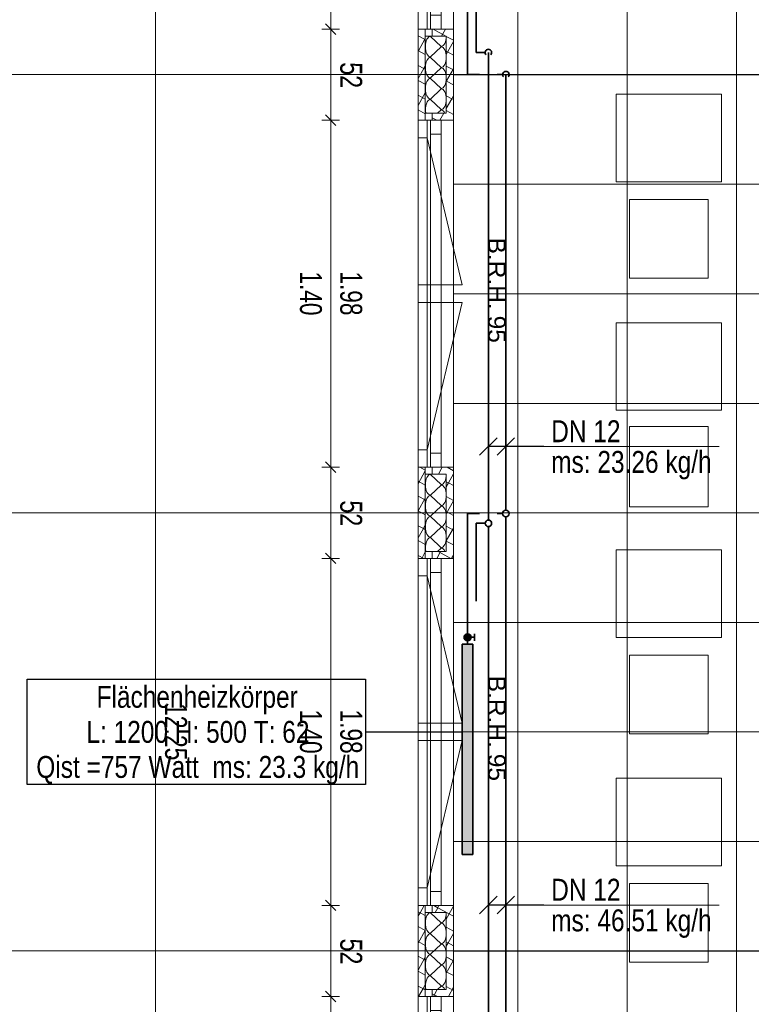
# Model space of a CAD drawing. Extents: x 229 to 926, y 37 to 878.
# Tile 63 of 194: x 336 to 420, y 509 to 622. Entities that reach past the tile are written whole.
import ezdxf
from ezdxf.lldxf.tags import DXFTag

# ---------------------------------------------------------------- set-up
doc = ezdxf.new("R2010")
doc.units = 0
doc.layers.get('0').update_dxf_attribs({"lineweight": 13})
doc.layers.add('A_BI_Aussenwand', color=5, linetype='Continuous', lineweight=18, true_color=0x0000ff, plot=False)
doc.layers.add('A_BI_Fenster', color=1, linetype='Continuous', lineweight=18, true_color=0xff0000, plot=False)
for name, color, linetype, lineweight in [('Ausstattung', 7, 'Continuous', 25), ('Axen', 7, 'Continuous', 25), ('Axen-A03ENJ5PI0', 7, 'Continuous', 25), ('Deckenspiegel', 7, 'Continuous', 25), ('Fenster', 7, 'Continuous', 25), ('Fenster-A03ENJ5TI0', 7, 'Continuous', 25), ('Fullfläche', 7, 'Continuous', 25), ('Fullfläche-A03ENJ5QI0', 7, 'Continuous', 25), ('Maßlinien', 7, 'Continuous', 25), ('Maßlinien-A03ENJ5WI0', 7, 'Continuous', 25), ('Wände', 7, 'Continuous', 25), ('Wände-A03ENJ5VI0', 7, 'Continuous', 25), ('X_BI_Text', 7, 'Continuous', 25)]:
    doc.layers.add(name, color=color, linetype=linetype, lineweight=lineweight)
for name, color, linetype, lineweight, true_color in [('H_BI_Heizkoerper', 1, 'Continuous', 35, 0xff0000), ('H_BI_Heizkoerperflaeche', 7, 'Continuous', 35, 0xffcccc), ('H_BI_Ruecklauf', 5, 'fein_strichliert', 35, 0x0000ff), ('H_BI_Vorlauf', 7, 'Continuous', 35, 0xed0e24)]:
    doc.layers.add(name, color=color, linetype=linetype, lineweight=lineweight, true_color=true_color)
doc.styles.get("Standard").update_dxf_attribs({"font": 'arial.ttf'})
tags = doc.linetypes.add('ALL_S25', pattern=[0.001, 0, -0.001]).pattern_tags.tags
tags[6:7] = [DXFTag(74, 4), DXFTag(75, 0), DXFTag(340, '0'), DXFTag(46, 1.0), DXFTag(50, 0.0), DXFTag(44, 0.0), DXFTag(45, 0.0)]
tags[4:5] = [DXFTag(74, 4), DXFTag(75, 0), DXFTag(340, '0'), DXFTag(46, 1.0), DXFTag(50, 0.0), DXFTag(44, 0.0), DXFTag(45, 0.0)]
tags = doc.linetypes.add('ALL_S25-A03ENJ5XI0', pattern=[0.001, 0, -0.001]).pattern_tags.tags
tags[6:7] = [DXFTag(74, 4), DXFTag(75, 0), DXFTag(340, '0'), DXFTag(46, 1.0), DXFTag(50, 0.0), DXFTag(44, 0.0), DXFTag(45, 0.0)]
tags[4:5] = [DXFTag(74, 4), DXFTag(75, 0), DXFTag(340, '0'), DXFTag(46, 1.0), DXFTag(50, 0.0), DXFTag(44, 0.0), DXFTag(45, 0.0)]
tags = doc.linetypes.add('fein_strichliert', pattern=[4, 1, -2, 1]).pattern_tags.tags
tags[8:9] = [DXFTag(74, 4), DXFTag(75, 0), DXFTag(340, '0'), DXFTag(46, 0.0), DXFTag(50, 0.0), DXFTag(44, 0.0), DXFTag(45, 0.0)]
tags[6:7] = [DXFTag(74, 4), DXFTag(75, 0), DXFTag(340, '0'), DXFTag(46, 0.0), DXFTag(50, 0.0), DXFTag(44, 0.0), DXFTag(45, 0.0)]
tags[4:5] = [DXFTag(74, 4), DXFTag(75, 0), DXFTag(340, '0'), DXFTag(46, 0.0), DXFTag(50, 0.0), DXFTag(44, 0.0), DXFTag(45, 0.0)]
tags = doc.linetypes.add('VERDECKT2_S2', pattern=[0.0027, 0.002, -0.0007]).pattern_tags.tags
tags[6:7] = [DXFTag(74, 4), DXFTag(75, 0), DXFTag(340, '0'), DXFTag(46, 1.0), DXFTag(50, 0.0), DXFTag(44, 0.0), DXFTag(45, 0.0)]
tags[4:5] = [DXFTag(74, 4), DXFTag(75, 0), DXFTag(340, '0'), DXFTag(46, 1.0), DXFTag(50, 0.0), DXFTag(44, 0.0), DXFTag(45, 0.0)]
tags = doc.linetypes.add('VERDECKT2_S2-A03ENJ5ZI0', pattern=[0.0027, 0.002, -0.0007]).pattern_tags.tags
tags[6:7] = [DXFTag(74, 4), DXFTag(75, 0), DXFTag(340, '0'), DXFTag(46, 1.0), DXFTag(50, 0.0), DXFTag(44, 0.0), DXFTag(45, 0.0)]
tags[4:5] = [DXFTag(74, 4), DXFTag(75, 0), DXFTag(340, '0'), DXFTag(46, 1.0), DXFTag(50, 0.0), DXFTag(44, 0.0), DXFTag(45, 0.0)]

# ---------------------------------------------------------------- blocks, each defined once
blk = doc.blocks.new('Referenz-A03ENJ5LI0', base_point=(255.73, 65.7))
at = {"layer": 'Ausstattung', "color": 0, "lineweight": -2}
for p, q in [((416.25, 613.12), (404.23, 613.12)), ((404.23, 613.12), (404.23, 603.13)), ((416.25, 603.13), (416.25, 613.12)), ((404.23, 603.13), (416.25, 603.13)), ((414.73, 601.1), (405.75, 601.1)), ((405.75, 601.1), (405.75, 592.12)), ((414.73, 592.12), (414.73, 601.1)), ((405.75, 592.12), (414.73, 592.12)), ((416.25, 587.04), (404.23, 587.04)), ((404.23, 587.04), (404.23, 577.05)), ((416.25, 577.05), (416.25, 587.04)), ((404.23, 577.05), (416.25, 577.05)), ((414.73, 575.19), (405.75, 575.19)), ((405.75, 575.19), (405.75, 566.05)), ((414.72, 566.04), (414.73, 575.19)), ((405.75, 566.05), (414.72, 566.04)), ((416.25, 561.13), (404.22, 561.13)), ((404.22, 561.13), (404.22, 551.14)), ((416.25, 551.14), (416.25, 561.13)), ((404.22, 551.14), (416.25, 551.14)), ((414.72, 549.11), (405.75, 549.11)), ((405.75, 549.11), (405.75, 540.14)), ((414.72, 540.14), (414.72, 549.11)), ((405.75, 540.14), (414.72, 540.14)), ((416.24, 535.06), (404.22, 535.06)), ((404.22, 535.06), (404.22, 525.07)), ((416.24, 525.06), (416.24, 535.06)), ((404.22, 525.07), (416.24, 525.06)), ((414.72, 523.03), (405.74, 523.03)), ((405.74, 523.03), (405.74, 514.06)), ((414.72, 514.06), (414.72, 523.03)), ((405.74, 514.06), (414.72, 514.06))]:
    blk.add_line(p, q, dxfattribs=at)
at = {"layer": 'Axen', "color": 0, "linetype": 'ALL_S25', "lineweight": -2, "ltscale": 0.13}
for p, q in [((381.63, 66.03), (381.63, 801.55)), ((735.55, 615.35), (301.71, 615.35)), ((735.55, 615.35), (301.71, 615.35)), ((735.55, 565.35), (301.7, 565.35)), ((735.55, 515.35), (301.69, 515.35))]:
    blk.add_line(p, q, dxfattribs=at)
at = {"layer": 'Fenster', "color": 0, "lineweight": -2}
for p, q in [((382.63, 660.15), (382.63, 620.55)), ((385.63, 620.55), (381.63, 620.55)), ((385.63, 620.55), (381.63, 620.55)), ((385.63, 620.55), (381.63, 620.55)), ((385.63, 620.55), (381.63, 620.55)), ((385.63, 610.15), (381.63, 610.15)), ((385.63, 610.15), (381.63, 610.15)), ((385.63, 610.15), (381.63, 610.15)), ((385.63, 610.15), (381.63, 610.15)), ((385.63, 610.15), (381.63, 610.15)), ((385.63, 610.15), (381.63, 610.15)), ((382.63, 610.15), (382.63, 570.55)), ((382.63, 608.15), (381.63, 608.15)), ((382.63, 591.35), (381.63, 591.35)), ((381.63, 589.35), (382.63, 589.35)), ((382.63, 572.55), (381.63, 572.55)), ((385.63, 570.55), (381.63, 570.55)), ((385.63, 570.55), (381.63, 570.55)), ((385.63, 570.55), (381.63, 570.55)), ((385.63, 570.55), (381.63, 570.55)), ((385.63, 560.15), (381.63, 560.15)), ((385.63, 560.15), (381.63, 560.15)), ((385.63, 560.15), (381.63, 560.15)), ((385.63, 560.15), (381.63, 560.15)), ((385.63, 560.15), (381.63, 560.15)), ((382.63, 560.15), (382.63, 520.55)), ((382.63, 558.15), (381.63, 558.15)), ((382.63, 541.35), (381.63, 541.35)), ((381.63, 539.35), (382.63, 539.35)), ((382.63, 522.55), (381.63, 522.55)), ((385.63, 520.55), (381.63, 520.55)), ((385.63, 520.55), (381.63, 520.55)), ((385.63, 520.55), (381.63, 520.55)), ((385.63, 520.55), (381.63, 520.55)), ((385.63, 510.15), (381.63, 510.15)), ((385.63, 510.15), (381.63, 510.15)), ((385.63, 510.15), (381.63, 510.15)), ((385.63, 510.15), (381.63, 510.15)), ((385.63, 510.15), (381.63, 510.15)), ((382.63, 510.15), (382.63, 470.55))]:
    blk.add_line(p, q, dxfattribs=at)
at = {"layer": 'Fenster', "color": 0, "linetype": 'VERDECKT2_S2', "lineweight": -2, "ltscale": 0.13}
for p, q in [((382.63, 608.15), (386.63, 591.35)), ((386.63, 591.35), (382.63, 591.35)), ((386.63, 589.35), (382.63, 589.35)), ((382.63, 572.55), (386.63, 589.35)), ((382.63, 558.15), (386.63, 541.35)), ((386.63, 541.35), (382.63, 541.35)), ((386.63, 539.35), (382.63, 539.35)), ((382.63, 522.55), (386.63, 539.35))]:
    blk.add_line(p, q, dxfattribs=at)
at = {"layer": 'Fullfläche', "color": 0, "lineweight": -2}
for p, q in [((383.34, 620.55), (384.79, 619.75)), ((384.73, 620.55), (384.29, 619.75)), ((381.63, 619.79), (382.43, 619.35)), ((382.43, 619.46), (381.67, 618.07)), ((383.03, 619.72), (384.23, 618.57)), ((384.83, 619.72), (385.63, 619.28)), ((385.63, 619.12), (384.83, 617.66)), ((381.63, 618.09), (381.67, 618.07)), ((381.67, 618.07), (381.63, 618)), ((381.67, 618.07), (382.43, 617.65)), ((384.23, 618.52), (383.03, 617.37)), ((384.83, 618.03), (385.63, 617.59)), ((383.03, 617.32), (384.23, 616.17)), ((381.63, 616.4), (382.26, 616.06)), ((382.26, 616.05), (381.63, 614.92)), ((382.43, 616.38), (382.26, 616.06)), ((382.26, 616.05), (382.43, 615.96)), ((384.23, 616.12), (383.03, 614.97)), ((384.83, 616.33), (385.63, 615.89)), ((385.63, 616.03), (384.86, 614.63)), ((381.63, 614.7), (382.43, 614.26)), ((383.03, 614.92), (384.23, 613.77)), ((384.83, 614.64), (384.86, 614.63)), ((384.86, 614.62), (384.83, 614.58)), ((384.86, 614.62), (385.63, 614.2)), ((384.23, 613.72), (383.03, 612.57)), ((382.43, 613.29), (381.63, 611.84)), ((381.63, 613.01), (382.43, 612.57)), ((383.03, 612.52), (384.23, 611.37)), ((384.83, 612.94), (385.44, 612.61)), ((385.45, 612.61), (384.83, 611.49)), ((385.63, 612.95), (385.45, 612.61)), ((385.45, 612.61), (385.63, 612.51)), ((381.63, 611.32), (382.43, 610.88)), ((384.23, 611.32), (383.84, 610.95)), ((384.83, 611.25), (385.63, 610.81)), ((382.43, 610.21), (382.4, 610.15)), ((383.23, 610.44), (383.76, 610.15)), ((384.53, 610.95), (384.09, 610.15)), ((382.43, 570.13), (381.63, 568.67)), ((381.82, 570.55), (382.43, 570.21)), ((383.03, 569.72), (384.23, 568.57)), ((383.23, 569.77), (383.28, 569.75)), ((384.36, 570.55), (383.92, 569.75)), ((384.91, 570.55), (385.63, 570.15)), ((385.63, 569.78), (385.07, 568.76)), ((381.63, 568.96), (382.43, 568.52)), ((384.83, 568.89), (385.07, 568.76)), ((385.07, 568.76), (384.83, 568.33)), ((385.08, 568.76), (385.63, 568.45)), ((384.23, 568.52), (383.03, 567.37)), ((381.63, 567.26), (382.43, 566.82)), ((382.43, 567.04), (381.63, 565.58)), ((383.03, 567.32), (384.23, 566.17)), ((384.83, 567.2), (385.63, 566.76)), ((385.63, 566.7), (384.83, 565.24)), ((381.63, 565.57), (382.43, 565.13)), ((384.23, 566.12), (383.03, 564.97)), ((384.83, 565.5), (385.63, 565.06)), ((383.03, 564.92), (384.23, 563.77)), ((381.63, 563.87), (382.21, 563.56)), ((382.21, 563.55), (381.63, 562.5)), ((382.43, 563.96), (382.21, 563.56)), ((382.21, 563.55), (382.43, 563.43)), ((384.23, 563.72), (383.03, 562.57)), ((384.83, 563.81), (385.63, 563.37)), ((385.63, 563.61), (384.83, 562.16)), ((381.63, 562.18), (382.43, 561.74)), ((383.03, 562.52), (384.23, 561.37)), ((384.83, 562.12), (385.63, 561.68)), ((382.43, 560.88), (382.03, 560.15)), ((384.17, 560.95), (383.73, 560.15)), ((384.23, 561.32), (383.84, 560.95)), ((383.88, 560.95), (385.33, 560.15)), ((381.63, 560.48), (382.25, 560.15)), ((385.63, 560.53), (385.42, 560.15)), ((382.3, 520.55), (381.84, 519.71)), ((383.39, 520.55), (383.85, 520.29)), ((383.85, 520.29), (383.55, 519.75)), ((383.99, 520.55), (383.86, 520.3)), ((383.86, 520.29), (385.63, 519.32)), ((385.63, 520.45), (384.83, 518.99)), ((381.63, 519.82), (381.84, 519.71)), ((381.84, 519.71), (381.63, 519.34)), ((381.84, 519.71), (382.43, 519.38)), ((383.03, 519.72), (384.23, 518.57)), ((381.63, 518.13), (382.42, 517.69)), ((384.23, 518.52), (383.03, 517.37)), ((384.83, 518.06), (385.63, 517.62)), ((382.42, 517.69), (381.63, 516.25)), ((382.43, 517.71), (382.43, 517.69)), ((382.43, 517.69), (382.43, 517.69)), ((383.03, 517.32), (384.23, 516.17)), ((385.63, 517.36), (385.03, 516.26)), ((381.63, 516.43), (382.43, 515.99)), ((384.23, 516.12), (383.03, 514.97)), ((384.83, 516.37), (385.02, 516.26)), ((385.03, 516.26), (384.83, 515.91)), ((385.03, 516.26), (385.63, 515.93)), ((381.63, 514.74), (382.43, 514.3)), ((382.43, 514.63), (381.63, 513.17)), ((383.03, 514.92), (384.23, 513.77)), ((384.83, 514.67), (385.61, 514.24)), ((384.23, 513.72), (383.03, 512.57)), ((385.61, 514.24), (384.83, 512.83)), ((385.63, 514.28), (385.62, 514.25)), ((385.62, 514.24), (385.63, 514.23)), ((381.63, 513.04), (382.43, 512.6)), ((383.03, 512.52), (384.23, 511.37)), ((384.83, 512.98), (385.63, 512.54)), ((381.63, 511.35), (382.16, 511.06)), ((382.43, 511.54), (382.17, 511.06)), ((384.23, 511.32), (383.84, 510.95)), ((384.83, 511.28), (385.63, 510.84)), ((382.17, 511.05), (381.67, 510.15)), ((382.17, 511.05), (382.43, 510.91)), ((383.23, 510.47), (383.82, 510.15)), ((383.8, 510.95), (383.36, 510.15)), ((385.63, 511.2), (385.06, 510.15))]:
    blk.add_line(p, q, dxfattribs=at)
for centre, start_param, end_param in [((383.03, 618.55), 3.141593, 6.283185), ((384.23, 619.75), 0, 1.570746), ((384.23, 617.35), 1.570796, 3.141593), ((383.03, 616.15), 3.141593, 6.283185), ((384.23, 617.35), 0, 1.570796), ((384.23, 614.95), 1.570796, 3.141593), ((383.03, 613.75), 3.141593, 6.283185), ((384.23, 614.95), 0, 1.570796), ((384.23, 612.55), 1.570796, 3.141593), ((383.03, 611.35), 3.141593, 5.059467), ((384.23, 612.55), 0, 1.570796), ((384.23, 610.15), 2.318979, 3.141593), ((383.03, 568.55), 3.141593, 6.283185), ((384.23, 569.75), 0, 1.570746), ((384.23, 567.35), 1.570796, 3.141593), ((383.03, 566.15), 3.141593, 6.283185), ((384.23, 567.35), 0, 1.570796), ((384.23, 564.95), 1.570796, 3.141593), ((383.03, 563.75), 3.141593, 6.283185), ((384.23, 564.95), 0, 1.570796), ((384.23, 562.55), 1.570796, 3.141593), ((383.03, 561.35), 3.141593, 5.059467), ((384.23, 562.55), 0, 1.570796), ((384.23, 560.15), 2.318979, 3.141593), ((383.03, 518.55), 3.141593, 6.283185), ((384.23, 519.75), 0, 1.570746), ((384.23, 517.35), 1.570796, 3.141593), ((383.03, 516.15), 3.141593, 6.283185), ((384.23, 517.35), 0, 1.570796), ((384.23, 514.95), 1.570796, 3.141593), ((383.03, 513.75), 3.141593, 6.283185), ((384.23, 514.95), 0, 1.570796), ((384.23, 512.55), 1.570796, 3.141593), ((383.03, 511.35), 3.141593, 5.059419), ((384.23, 512.55), 0, 1.570796), ((384.23, 510.15), 2.318991, 3.141593)]:
    blk.add_ellipse(centre, major_axis=(0, -1.18), ratio=0.5, start_param=start_param, end_param=end_param, dxfattribs=at)
at = {"layer": 'Maßlinien', "color": 0, "lineweight": -2}
for p, q in [((351.63, 417.85), (351.63, 662.85)), ((371.63, 620.55), (371.63, 660.15)), ((371.63, 620.55), (370.63, 620.55)), ((372.23, 619.95), (371.03, 621.15)), ((371.63, 620.55), (372.63, 620.55)), ((371.63, 610.15), (371.63, 620.55)), ((371.63, 610.15), (370.63, 610.15)), ((372.23, 609.55), (371.03, 610.75)), ((371.63, 610.15), (372.63, 610.15)), ((371.63, 570.55), (371.63, 610.15)), ((372.23, 569.95), (371.03, 571.15)), ((371.63, 570.55), (370.63, 570.55)), ((371.63, 570.55), (372.63, 570.55)), ((371.63, 560.15), (371.63, 570.55)), ((372.23, 559.55), (371.03, 560.75)), ((371.63, 560.15), (370.63, 560.15)), ((371.63, 560.15), (372.63, 560.15)), ((371.63, 520.55), (371.63, 560.15)), ((371.63, 520.55), (370.63, 520.55)), ((372.23, 519.95), (371.03, 521.15)), ((371.63, 520.55), (372.63, 520.55)), ((371.63, 510.15), (371.63, 520.55)), ((371.63, 510.15), (370.63, 510.15)), ((372.23, 509.55), (371.03, 510.75)), ((371.63, 510.15), (372.63, 510.15)), ((371.63, 470.55), (371.63, 510.15))]:
    blk.add_line(p, q, dxfattribs=at)
at = {"layer": 'Wände', "color": 0, "lineweight": -2}
for p, q in [((381.63, 665.35), (381.63, 615.35)), ((385.63, 662.85), (385.63, 417.85)), ((382.43, 620.55), (382.43, 610.15)), ((383.23, 620.55), (383.23, 619.75)), ((384.83, 619.75), (382.43, 619.75)), ((384.83, 610.95), (384.83, 619.75)), ((381.63, 615.35), (381.63, 365.35)), ((382.43, 610.95), (384.63, 610.95)), ((383.23, 610.95), (383.23, 610.15)), ((384.63, 610.95), (384.83, 610.95)), ((382.43, 570.55), (382.43, 560.15)), ((384.83, 569.75), (382.43, 569.75)), ((383.23, 570.55), (383.23, 569.75)), ((384.83, 560.95), (384.83, 569.75)), ((382.43, 560.95), (384.63, 560.95)), ((383.23, 560.95), (383.23, 560.15)), ((384.63, 560.95), (384.83, 560.95)), ((382.43, 520.55), (382.43, 510.15)), ((383.23, 520.55), (383.23, 519.75)), ((384.83, 519.75), (382.43, 519.75)), ((384.83, 510.95), (384.83, 519.75)), ((382.43, 510.95), (384.63, 510.95)), ((383.23, 510.95), (383.23, 510.15)), ((384.63, 510.95), (384.83, 510.95))]:
    blk.add_line(p, q, dxfattribs=at)
at = {"layer": 'Maßlinien', "color": 0, "lineweight": -2, "attachment_point": 1, "rotation": 270}
for s, insert, char_height in [('{\\W0.76;\\fArial;52}', (375.22, 616.77), 2.5), ('{\\fArial;B.R.H.}', (391.61, 596.76), 2), ('{\\W0.74;\\fArial;1.40}', (370.62, 592.9), 2.5), ('{\\W0.74;\\fArial;1.98}', (375.22, 592.9), 2.5), ('{\\fArial;95}', (391.61, 587.85), 2), ('{\\W0.76;\\fArial;52}', (375.22, 566.77), 2.5), ('{\\fArial;B.R.H.}', (391.61, 546.76), 2), ('{\\W0.75;\\fArial;12.25}', (355.22, 543.65), 2.5), ('{\\W0.74;\\fArial;1.40}', (370.62, 542.9), 2.5), ('{\\W0.74;\\fArial;1.98}', (375.22, 542.9), 2.5), ('{\\fArial;95}', (391.61, 537.85), 2), ('{\\W0.76;\\fArial;52}', (375.22, 516.77), 2.5)]:
    blk.add_mtext(s, dxfattribs=dict(at, insert=insert, char_height=char_height))
blk = doc.blocks.new('Referenz-A03ENJ62I0', base_point=(255.73, 65.71))
at = {"layer": 'Axen-A03ENJ5PI0', "color": 0, "linetype": 'ALL_S25-A03ENJ5XI0', "lineweight": -2, "ltscale": 0.13}
for p, q in [((381.63, 66.03), (381.63, 801.55)), ((735.55, 615.35), (301.71, 615.35)), ((735.55, 565.35), (301.7, 565.35)), ((735.55, 515.35), (301.69, 515.35))]:
    blk.add_line(p, q, dxfattribs=at)
at = {"layer": 'Deckenspiegel', "color": 0, "lineweight": -2}
for p, q in [((385.63, 417.85), (385.63, 662.85)), ((392.98, 662.84), (392.98, 417.84)), ((405.48, 662.84), (405.48, 417.84)), ((417.98, 662.84), (417.98, 417.84)), ((385.63, 615.34), (500.33, 615.35)), ((385.63, 602.84), (500.33, 602.85)), ((385.63, 590.34), (500.33, 590.35)), ((385.63, 577.84), (500.33, 577.85)), ((385.63, 565.34), (500.33, 565.35)), ((385.63, 552.84), (500.33, 552.85)), ((385.63, 540.34), (500.33, 540.35)), ((385.63, 527.84), (500.33, 527.85)), ((385.63, 515.34), (500.33, 515.35))]:
    blk.add_line(p, q, dxfattribs=at)
at = {"layer": 'Fenster-A03ENJ5TI0', "color": 0, "lineweight": -2}
for p, q in [((382.63, 660.15), (382.63, 620.55)), ((385.63, 620.55), (381.63, 620.55)), ((385.63, 610.15), (381.63, 610.15)), ((382.63, 610.15), (382.63, 570.55)), ((382.63, 608.15), (381.63, 608.15)), ((382.63, 591.35), (381.63, 591.35)), ((381.63, 589.35), (382.63, 589.35)), ((382.63, 572.55), (381.63, 572.55)), ((385.63, 570.55), (381.63, 570.55)), ((385.63, 560.15), (381.63, 560.15)), ((382.63, 560.15), (382.63, 520.55)), ((382.63, 558.15), (381.63, 558.15)), ((382.63, 541.35), (381.63, 541.35)), ((381.63, 539.35), (382.63, 539.35)), ((382.63, 522.55), (381.63, 522.55)), ((385.63, 520.55), (381.63, 520.55)), ((385.63, 510.15), (381.63, 510.15)), ((382.63, 510.15), (382.63, 470.55))]:
    blk.add_line(p, q, dxfattribs=at)
at = {"layer": 'Fenster-A03ENJ5TI0', "color": 0, "linetype": 'VERDECKT2_S2-A03ENJ5ZI0', "lineweight": -2, "ltscale": 0.13}
for p, q in [((382.63, 608.15), (386.63, 591.35)), ((386.63, 591.35), (382.63, 591.35)), ((386.63, 589.35), (382.63, 589.35)), ((382.63, 572.55), (386.63, 589.35)), ((382.63, 558.15), (386.63, 541.35)), ((386.63, 541.35), (382.63, 541.35)), ((386.63, 539.35), (382.63, 539.35)), ((382.63, 522.55), (386.63, 539.35))]:
    blk.add_line(p, q, dxfattribs=at)
at = {"layer": 'Fullfläche-A03ENJ5QI0', "color": 0, "lineweight": -2}
for p, q in [((383.34, 620.55), (384.79, 619.75)), ((384.73, 620.55), (384.29, 619.75)), ((381.63, 619.79), (382.43, 619.35)), ((382.43, 619.46), (381.67, 618.07)), ((383.03, 619.72), (384.23, 618.57)), ((384.83, 619.72), (385.63, 619.28)), ((385.63, 619.12), (384.83, 617.66)), ((381.63, 618.09), (381.67, 618.07)), ((381.67, 618.07), (381.63, 618)), ((381.67, 618.07), (382.43, 617.65)), ((384.23, 618.52), (383.03, 617.37)), ((384.83, 618.03), (385.63, 617.59)), ((383.03, 617.32), (384.23, 616.17)), ((381.63, 616.4), (382.26, 616.06)), ((382.26, 616.05), (381.63, 614.92)), ((382.43, 616.38), (382.26, 616.06)), ((382.26, 616.06), (382.43, 615.96)), ((384.23, 616.12), (383.03, 614.97)), ((384.83, 616.33), (385.63, 615.89)), ((385.63, 616.03), (384.86, 614.63)), ((381.63, 614.7), (382.43, 614.26)), ((383.03, 614.92), (384.23, 613.77)), ((384.83, 614.64), (384.86, 614.63)), ((384.86, 614.62), (384.83, 614.58)), ((384.86, 614.62), (385.63, 614.2)), ((384.23, 613.72), (383.03, 612.57)), ((382.43, 613.29), (381.63, 611.84)), ((381.63, 613.01), (382.43, 612.57)), ((383.03, 612.52), (384.23, 611.37)), ((384.83, 612.94), (385.44, 612.61)), ((385.45, 612.61), (384.83, 611.49)), ((385.63, 612.95), (385.45, 612.61)), ((385.45, 612.61), (385.63, 612.51)), ((381.63, 611.32), (382.43, 610.88)), ((384.23, 611.32), (383.84, 610.95)), ((384.83, 611.25), (385.63, 610.81)), ((382.43, 610.21), (382.4, 610.15)), ((383.23, 610.44), (383.76, 610.15)), ((384.53, 610.95), (384.09, 610.15)), ((382.43, 570.13), (381.63, 568.67)), ((381.82, 570.55), (382.43, 570.21)), ((383.03, 569.72), (384.23, 568.57)), ((383.23, 569.77), (383.28, 569.75)), ((384.36, 570.55), (383.92, 569.75)), ((384.91, 570.55), (385.63, 570.15)), ((385.63, 569.78), (385.07, 568.76)), ((381.63, 568.96), (382.43, 568.52)), ((384.83, 568.89), (385.07, 568.76)), ((385.07, 568.76), (384.83, 568.33)), ((385.08, 568.76), (385.63, 568.45)), ((384.23, 568.52), (383.03, 567.37)), ((381.63, 567.26), (382.43, 566.82)), ((382.43, 567.04), (381.63, 565.58)), ((383.03, 567.32), (384.23, 566.17)), ((384.83, 567.2), (385.63, 566.76)), ((385.63, 566.7), (384.83, 565.24)), ((381.63, 565.57), (382.43, 565.13)), ((384.23, 566.12), (383.03, 564.97)), ((384.83, 565.5), (385.63, 565.06)), ((383.03, 564.92), (384.23, 563.77)), ((381.63, 563.87), (382.21, 563.56)), ((382.21, 563.55), (381.63, 562.5)), ((382.43, 563.96), (382.21, 563.56)), ((382.21, 563.56), (382.43, 563.43)), ((384.23, 563.72), (383.03, 562.57)), ((384.83, 563.81), (385.63, 563.37)), ((385.63, 563.62), (384.83, 562.16)), ((381.63, 562.18), (382.43, 561.74)), ((383.03, 562.52), (384.23, 561.37)), ((384.83, 562.12), (385.63, 561.68)), ((382.43, 560.88), (382.03, 560.15)), ((384.17, 560.95), (383.73, 560.15)), ((384.23, 561.32), (383.84, 560.95)), ((383.88, 560.95), (385.33, 560.15)), ((381.63, 560.49), (382.25, 560.15)), ((385.63, 560.53), (385.42, 560.15)), ((382.3, 520.55), (381.84, 519.71)), ((383.39, 520.55), (383.85, 520.29)), ((383.85, 520.29), (383.55, 519.75)), ((383.99, 520.55), (383.86, 520.3)), ((383.86, 520.29), (385.63, 519.32)), ((385.63, 520.45), (384.83, 518.99)), ((381.63, 519.82), (381.84, 519.71)), ((381.84, 519.71), (381.63, 519.34)), ((381.84, 519.71), (382.43, 519.38)), ((383.03, 519.72), (384.23, 518.57)), ((381.63, 518.13), (382.42, 517.69)), ((384.23, 518.52), (383.03, 517.37)), ((384.83, 518.06), (385.63, 517.62)), ((382.42, 517.69), (381.63, 516.25)), ((382.43, 517.71), (382.43, 517.69)), ((382.43, 517.69), (382.43, 517.69)), ((383.03, 517.32), (384.23, 516.17)), ((385.63, 517.36), (385.03, 516.26)), ((381.63, 516.43), (382.43, 515.99)), ((384.23, 516.12), (383.03, 514.97)), ((384.83, 516.37), (385.02, 516.26)), ((385.03, 516.26), (384.83, 515.91)), ((385.03, 516.26), (385.63, 515.93)), ((381.63, 514.74), (382.43, 514.3)), ((382.43, 514.63), (381.63, 513.17)), ((383.03, 514.92), (384.23, 513.77)), ((384.83, 514.67), (385.61, 514.25)), ((384.23, 513.72), (383.03, 512.57)), ((385.61, 514.24), (384.83, 512.83)), ((385.63, 514.28), (385.62, 514.25)), ((385.62, 514.24), (385.63, 514.23)), ((381.63, 513.04), (382.43, 512.6)), ((383.03, 512.52), (384.23, 511.37)), ((384.83, 512.98), (385.63, 512.54)), ((381.63, 511.35), (382.16, 511.06)), ((382.43, 511.54), (382.17, 511.06)), ((384.23, 511.32), (383.84, 510.95)), ((384.83, 511.28), (385.63, 510.84)), ((382.17, 511.05), (381.67, 510.15)), ((382.17, 511.06), (382.43, 510.91)), ((383.23, 510.47), (383.82, 510.15)), ((383.8, 510.95), (383.36, 510.15)), ((385.63, 511.2), (385.06, 510.15))]:
    blk.add_line(p, q, dxfattribs=at)
for centre, start_param, end_param in [((383.03, 618.55), 3.141593, 6.283185), ((384.23, 619.75), 0, 1.570746), ((384.23, 617.35), 1.570796, 3.141593), ((383.03, 616.15), 3.141593, 6.283185), ((384.23, 617.35), 0, 1.570796), ((384.23, 614.95), 1.570796, 3.141593), ((383.03, 613.75), 3.141593, 6.283185), ((384.23, 614.95), 0, 1.570796), ((384.23, 612.55), 1.570796, 3.141593), ((383.03, 611.35), 3.141593, 5.059467), ((384.23, 612.55), 0, 1.570796), ((384.23, 610.15), 2.318979, 3.141593), ((383.03, 568.55), 3.141593, 6.283185), ((384.23, 569.75), 0, 1.570746), ((384.23, 567.35), 1.570796, 3.141593), ((383.03, 566.15), 3.141593, 6.283185), ((384.23, 567.35), 0, 1.570796), ((384.23, 564.95), 1.570796, 3.141593), ((383.03, 563.75), 3.141593, 6.283185), ((384.23, 564.95), 0, 1.570796), ((384.23, 562.55), 1.570796, 3.141593), ((383.03, 561.35), 3.141593, 5.059467), ((384.23, 562.55), 0, 1.570796), ((384.23, 560.15), 2.318979, 3.141593), ((383.03, 518.55), 3.141593, 6.283185), ((384.23, 519.75), 0, 1.570746), ((384.23, 517.35), 1.570796, 3.141593), ((383.03, 516.15), 3.141593, 6.283185), ((384.23, 517.35), 0, 1.570796), ((384.23, 514.95), 1.570796, 3.141593), ((383.03, 513.75), 3.141593, 6.283185), ((384.23, 514.95), 0, 1.570796), ((384.23, 512.55), 1.570796, 3.141593), ((383.03, 511.35), 3.141593, 5.059419), ((384.23, 512.55), 0, 1.570796), ((384.23, 510.15), 2.318991, 3.141593)]:
    blk.add_ellipse(centre, major_axis=(0, -1.18), ratio=0.5, start_param=start_param, end_param=end_param, dxfattribs=at)
at = {"layer": 'Maßlinien-A03ENJ5WI0', "color": 0, "lineweight": -2}
for p, q in [((351.63, 417.85), (351.63, 662.85)), ((371.63, 620.55), (371.63, 660.15)), ((371.63, 620.55), (370.63, 620.55)), ((372.23, 619.95), (371.03, 621.15)), ((371.63, 620.55), (372.63, 620.55)), ((371.63, 610.15), (371.63, 620.55)), ((371.63, 610.15), (370.63, 610.15)), ((372.23, 609.55), (371.03, 610.75)), ((371.63, 610.15), (372.63, 610.15)), ((371.63, 570.55), (371.63, 610.15)), ((372.23, 569.95), (371.03, 571.15)), ((371.63, 570.55), (370.63, 570.55)), ((371.63, 570.55), (372.63, 570.55)), ((371.63, 560.15), (371.63, 570.55)), ((372.23, 559.55), (371.03, 560.75)), ((371.63, 560.15), (370.63, 560.15)), ((371.63, 560.15), (372.63, 560.15)), ((371.63, 520.55), (371.63, 560.15)), ((371.63, 520.55), (370.63, 520.55)), ((372.23, 519.95), (371.03, 521.15)), ((371.63, 520.55), (372.63, 520.55)), ((371.63, 510.15), (371.63, 520.55)), ((371.63, 510.15), (370.63, 510.15)), ((372.23, 509.55), (371.03, 510.75)), ((371.63, 510.15), (372.63, 510.15)), ((371.63, 470.55), (371.63, 510.15))]:
    blk.add_line(p, q, dxfattribs=at)
at = {"layer": 'Wände-A03ENJ5VI0', "color": 0, "lineweight": -2}
for p, q in [((381.63, 665.35), (381.63, 615.35)), ((385.63, 662.85), (385.63, 417.85)), ((382.43, 620.55), (382.43, 610.15)), ((383.23, 620.55), (383.23, 619.75)), ((384.83, 619.75), (382.43, 619.75)), ((384.83, 610.95), (384.83, 619.75)), ((381.63, 615.35), (381.63, 365.35)), ((382.43, 610.95), (384.63, 610.95)), ((383.23, 610.95), (383.23, 610.15)), ((384.63, 610.95), (384.83, 610.95)), ((382.43, 570.55), (382.43, 560.15)), ((384.83, 569.75), (382.43, 569.75)), ((383.23, 570.55), (383.23, 569.75)), ((384.83, 560.95), (384.83, 569.75)), ((382.43, 560.95), (384.63, 560.95)), ((383.23, 560.95), (383.23, 560.15)), ((384.63, 560.95), (384.83, 560.95)), ((382.43, 520.55), (382.43, 510.15)), ((383.23, 520.55), (383.23, 519.75)), ((384.83, 519.75), (382.43, 519.75)), ((384.83, 510.95), (384.83, 519.75)), ((382.43, 510.95), (384.63, 510.95)), ((383.23, 510.95), (383.23, 510.15)), ((384.63, 510.95), (384.83, 510.95))]:
    blk.add_line(p, q, dxfattribs=at)
at = {"layer": 'Maßlinien-A03ENJ5WI0', "color": 0, "lineweight": -2, "attachment_point": 1, "rotation": 270}
for s, insert, char_height in [('{\\W0.76;\\fArial;52}', (375.22, 616.77), 2.5), ('{\\fArial;B.R.H.}', (391.61, 596.76), 2), ('{\\W0.74;\\fArial;1.40}', (370.62, 592.9), 2.5), ('{\\W0.74;\\fArial;1.98}', (375.22, 592.9), 2.5), ('{\\fArial;95}', (391.61, 587.85), 2), ('{\\W0.76;\\fArial;52}', (375.22, 566.77), 2.5), ('{\\fArial;B.R.H.}', (391.61, 546.76), 2), ('{\\W0.75;\\fArial;12.25}', (355.22, 543.65), 2.5), ('{\\W0.74;\\fArial;1.40}', (370.62, 542.9), 2.5), ('{\\W0.74;\\fArial;1.98}', (375.22, 542.9), 2.5), ('{\\fArial;95}', (391.61, 537.85), 2), ('{\\W0.76;\\fArial;52}', (375.22, 516.77), 2.5)]:
    blk.add_mtext(s, dxfattribs=dict(at, insert=insert, char_height=char_height))
blk = doc.blocks.new('Wand-A03ENJ7QI0', base_point=(381.63, 362.85))
at = {"color": 0, "linetype": 'ByBlock', "lineweight": -2, "ltscale": 0.18}
for p, q in [((381.63, 610.15), (381.63, 620.55)), ((385.63, 610.15), (385.63, 620.55)), ((381.63, 560.15), (381.63, 570.55)), ((385.63, 560.15), (385.63, 570.55)), ((381.63, 510.15), (381.63, 520.55)), ((385.63, 510.15), (385.63, 520.55))]:
    blk.add_line(p, q, dxfattribs=at)
blk = doc.blocks.new('Fenster-A03ENJ7SI0', base_point=(381.63, 620.55))
at = {"color": 0, "linetype": 'ByBlock', "lineweight": -2, "ltscale": 0.18}
for p, q in [((381.63, 660.15), (381.63, 620.55)), ((381.63, 660.15), (385.63, 660.15)), ((383.03, 660.15), (383.03, 620.55)), ((384.23, 660.15), (384.23, 620.55)), ((385.63, 660.15), (385.63, 620.55)), ((383.03, 658.55), (384.23, 658.55)), ((383.03, 622.15), (384.23, 622.15)), ((381.63, 620.55), (385.63, 620.55))]:
    blk.add_line(p, q, dxfattribs=at)
at = {"color": 0, "linetype": 'fein_strichliert', "lineweight": -2, "ltscale": 0.18}
blk.add_line((383.03, 620.55), (384.23, 620.55), dxfattribs=at)
blk = doc.blocks.new('Fenster-A03ENJ7UI0', base_point=(381.63, 570.55))
at = {"color": 0, "linetype": 'ByBlock', "lineweight": -2, "ltscale": 0.18}
for p, q in [((381.63, 610.15), (381.63, 570.55)), ((381.63, 610.15), (385.63, 610.15)), ((383.03, 610.15), (383.03, 570.55)), ((384.23, 610.15), (384.23, 570.55)), ((385.63, 610.15), (385.63, 570.55)), ((383.03, 608.55), (384.23, 608.55)), ((383.03, 572.15), (384.23, 572.15)), ((381.63, 570.55), (385.63, 570.55))]:
    blk.add_line(p, q, dxfattribs=at)
at = {"color": 0, "linetype": 'fein_strichliert', "lineweight": -2, "ltscale": 0.18}
blk.add_line((383.03, 570.55), (384.23, 570.55), dxfattribs=at)
blk = doc.blocks.new('Fenster-A03ENJ7WI0', base_point=(381.63, 520.55))
at = {"color": 0, "linetype": 'ByBlock', "lineweight": -2, "ltscale": 0.18}
for p, q in [((381.63, 560.15), (381.63, 520.55)), ((381.63, 560.15), (385.63, 560.15)), ((383.03, 560.15), (383.03, 520.55)), ((384.23, 560.15), (384.23, 520.55)), ((385.63, 560.15), (385.63, 520.55)), ((383.03, 558.55), (384.23, 558.55)), ((383.03, 522.15), (384.23, 522.15)), ((381.63, 520.55), (385.63, 520.55))]:
    blk.add_line(p, q, dxfattribs=at)
at = {"color": 0, "linetype": 'fein_strichliert', "lineweight": -2, "ltscale": 0.18}
blk.add_line((383.03, 520.55), (384.23, 520.55), dxfattribs=at)
blk = doc.blocks.new('Fenster-A03ENJ7YI0', base_point=(381.63, 470.55))
at = {"color": 0, "linetype": 'ByBlock', "lineweight": -2, "ltscale": 0.18}
for p, q in [((381.63, 510.15), (381.63, 470.55)), ((381.63, 510.15), (385.63, 510.15)), ((383.03, 510.15), (383.03, 470.55)), ((384.23, 510.15), (384.23, 470.55)), ((385.63, 510.15), (385.63, 470.55)), ((383.03, 508.55), (384.23, 508.55)), ((383.03, 472.15), (384.23, 472.15)), ((381.63, 470.55), (385.63, 470.55))]:
    blk.add_line(p, q, dxfattribs=at)
at = {"color": 0, "linetype": 'fein_strichliert', "lineweight": -2, "ltscale": 0.18}
blk.add_line((383.03, 470.55), (384.23, 470.55), dxfattribs=at)
blk = doc.blocks.new('Heizkörper-A03ENJAMI0', base_point=(386.63, 526.35))
at = {"color": 0, "linetype": 'ByBlock', "lineweight": -2, "ltscale": 0.35}
for p, q in [((386.63, 550.35), (387.87, 550.35)), ((386.63, 526.35), (386.63, 550.35)), ((387.87, 550.35), (387.87, 526.35)), ((387.87, 526.35), (386.63, 526.35))]:
    blk.add_line(p, q, dxfattribs=at)
at = {"layer": 'H_BI_Heizkoerperflaeche', "linetype": 'ByBlock', "lineweight": -2, "ltscale": 0.35}
blk.add_solid([(386.63, 550.35), (387.87, 550.35), (386.63, 526.35), (387.87, 526.35)], dxfattribs=at)
at = {"layer": 'H_BI_Ruecklauf', "linetype": 'fein_strichliert', "lineweight": -2, "ltscale": 0.35}
blk.add_line((387.25, 550.35), (387.25, 551.25), dxfattribs=at)
blk.add_circle((387.25, 551.25), 0.1, dxfattribs=at)
at = {"layer": 'H_BI_Vorlauf', "linetype": 'ByBlock', "lineweight": -2, "ltscale": 0.35}
for p, q in [((387.25, 550.35), (387.25, 551.95)), ((387.65, 551.15), (388.05, 551.15)), ((388.05, 551.55), (388.05, 550.75))]:
    blk.add_line(p, q, dxfattribs=at)
for radius in [0.4, 0.3, 0.2, 0.1]:
    blk.add_circle((387.25, 551.15), radius, dxfattribs=at)
blk = doc.blocks.new('Bauteilbeschriftung-A03ENJAOI0', base_point=(336.97, 534.35))
at = {"color": 0, "lineweight": -2}
for p, q in [((336.97, 546.35), (375.61, 546.35)), ((336.97, 534.35), (336.97, 546.35)), ((375.61, 546.35), (375.61, 534.35)), ((375.61, 534.35), (336.97, 534.35))]:
    blk.add_line(p, q, dxfattribs=at)
at = {"color": 0, "linetype": 'ByBlock', "lineweight": -2, "ltscale": 0.25}
blk.add_line((375.61, 540.35), (386.63, 540.35), dxfattribs=at)
at = {"color": 0, "linetype": 'ByBlock', "lineweight": -2, "ltscale": 0.25, "char_height": 2.5, "attachment_point": 1}
for s, insert in [('{\\W0.8;\\fArial;Flächenheizkörper}', (344.89, 545.6)), ('{\\W0.8;\\fArial;L: 1200 H: 500 T: 62}', (343.73, 541.6)), ('{\\W0.8;\\fArial;Qist =757 Watt  ms: 23.3 kg/h}', (338.01, 537.6))]:
    blk.add_mtext(s, dxfattribs=dict(at, insert=insert))
blk = doc.blocks.new('Mapress Edelstahl Rohr 14401-A03ENJB2I0', base_point=(387.25, 551.95))
at = {"color": 0, "linetype": 'ByBlock', "lineweight": -2, "ltscale": 0.35}
for p, q in [((387.25, 551.95), (387.25, 565.27)), ((387.25, 565.27), (388.63, 565.27)), ((390.63, 565.27), (391.26, 565.27))]:
    blk.add_line(p, q, dxfattribs=at)
blk = doc.blocks.new('Mapress Edelstahl Rohr 14401-A03ENJB4I0', base_point=(387.25, 551.25))
at = {"color": 0, "linetype": 'ByBlock', "lineweight": -2, "ltscale": 0.35}
for p, q in [((388.25, 555.25), (388.25, 564.15)), ((388.25, 564.15), (389.26, 564.15)), ((387.25, 551.25), (387.25, 555.25)), ((388.25, 555.25), (388.25, 555.25))]:
    blk.add_line(p, q, dxfattribs=at)
blk = doc.blocks.new('T-Stück-A03ENJCEI0', base_point=(389.26, 563.78))
at = {"color": 0, "linetype": 'Continuous', "lineweight": -2, "ltscale": 0.35}
blk.add_circle((389.63, 564.15), 0.375, dxfattribs=at)
blk = doc.blocks.new('T-Stück-A03ENJCGI0', base_point=(391.26, 564.9))
at = {"color": 0, "lineweight": -2}
blk.add_circle((391.63, 565.27), 0.375, dxfattribs=at)
blk = doc.blocks.new('Mapress Edelstahl Rohr 14401-A03ENJCII0', base_point=(387.25, 565.65))
at = {"color": 0, "linetype": 'ByBlock', "lineweight": -2, "ltscale": 0.35}
for p, q in [((387.25, 626.75), (387.25, 615.35)), ((387.25, 615.35), (388.63, 615.35)), ((390.63, 615.35), (391.26, 615.35)), ((391.63, 615.35), (391.63, 565.65))]:
    blk.add_line(p, q, dxfattribs=at)
at = {"color": 0, "lineweight": -2}
blk.add_ellipse((391.63, 615.35), major_axis=(0.265, -0.265), ratio=1, start_param=0, end_param=4.712389, dxfattribs=at)
blk = doc.blocks.new('Mapress Edelstahl Rohr 14401-A03ENJCKI0', base_point=(387.25, 564.53))
at = {"color": 0, "linetype": 'ByBlock', "lineweight": -2, "ltscale": 0.35}
for p, q in [((387.25, 627.45), (388.25, 627.45)), ((388.25, 627.45), (388.25, 617.88)), ((388.25, 617.88), (389.26, 617.88)), ((389.63, 617.88), (389.63, 564.53))]:
    blk.add_line(p, q, dxfattribs=at)
at = {"color": 0, "linetype": 'Continuous', "lineweight": -2, "ltscale": 0.35}
blk.add_ellipse((389.63, 617.88), major_axis=(0.265, -0.265), ratio=1, start_param=0, end_param=4.712389, dxfattribs=at)
blk = doc.blocks.new('Bauteilbeschriftung-A03ENJCMI0', base_point=(388.63, 569.91))
at = {"color": 0, "linetype": 'ByBlock', "lineweight": -2, "ltscale": 0.25}
for p, q in [((390.63, 573.91), (388.63, 571.91)), ((392.63, 573.91), (390.63, 571.91)), ((395.97, 572.91), (389.63, 572.91))]:
    blk.add_line(p, q, dxfattribs=at)
at = {"color": 0, "lineweight": 18}
blk.add_line((395.97, 572.91), (416, 572.91), dxfattribs=at)
at = {"color": 0, "lineweight": -2}
blk.add_circle((395.97, 572.91), 0.01, dxfattribs=at)
at = {"color": 0, "linetype": 'ByBlock', "lineweight": -2, "ltscale": 0.25, "char_height": 2.5, "attachment_point": 1}
for s, insert in [('{\\W0.8;\\fArial;DN 12}', (396.8, 575.91)), ('{\\W0.8;\\fArial;ms: 23.26 kg/h}', (396.8, 572.41))]:
    blk.add_mtext(s, dxfattribs=dict(at, insert=insert))
blk = doc.blocks.new('Mapress Edelstahl Rohr 14401-A03ENJHQI0', base_point=(391.63, 465.72))
at = {"color": 0, "linetype": 'ByBlock', "lineweight": -2, "ltscale": 0.35}
blk.add_line((391.63, 564.9), (391.63, 465.72), dxfattribs=at)
blk = doc.blocks.new('Mapress Edelstahl Rohr 14401-A03ENJHYI0', base_point=(389.63, 463.58))
at = {"color": 0, "linetype": 'ByBlock', "lineweight": -2, "ltscale": 0.35}
blk.add_line((389.63, 563.78), (389.63, 463.58), dxfattribs=at)
blk = doc.blocks.new('Bauteilbeschriftung-A03ENJI0I0', base_point=(388.63, 517.59))
at = {"color": 0, "linetype": 'ByBlock', "lineweight": -2, "ltscale": 0.25}
for p, q in [((390.63, 521.59), (388.63, 519.59)), ((392.63, 521.59), (390.63, 519.59)), ((395.97, 520.59), (389.63, 520.59))]:
    blk.add_line(p, q, dxfattribs=at)
at = {"color": 0, "lineweight": 18}
blk.add_line((395.97, 520.59), (416, 520.59), dxfattribs=at)
at = {"color": 0, "lineweight": -2}
blk.add_circle((395.97, 520.59), 0.01, dxfattribs=at)
at = {"color": 0, "linetype": 'ByBlock', "lineweight": -2, "ltscale": 0.25, "char_height": 2.5, "attachment_point": 1}
for s, insert in [('{\\W0.8;\\fArial;DN 12}', (396.8, 523.59)), ('{\\W0.8;\\fArial;ms: 46.51 kg/h}', (396.8, 520.09))]:
    blk.add_mtext(s, dxfattribs=dict(at, insert=insert))

msp = doc.modelspace()

# ---------------------------------------------------------------- block references
at = {"color": 251, "lineweight": 13, "ltscale": 0.13, "true_color": 0x606060}
for name, p in [('Referenz-A03ENJ5LI0', (255.73, 65.7)), ('Referenz-A03ENJ62I0', (255.73, 65.71))]:
    msp.add_blockref(name, p, dxfattribs=at)
at = {"layer": 'A_BI_Aussenwand', "ltscale": 0.18}
msp.add_blockref('Wand-A03ENJ7QI0', (381.63, 362.85), dxfattribs=at)
at = {"layer": 'A_BI_Fenster', "ltscale": 0.18}
for name, p in [('Fenster-A03ENJ7SI0', (381.63, 620.55)), ('Fenster-A03ENJ7UI0', (381.63, 570.55)), ('Fenster-A03ENJ7WI0', (381.63, 520.55)), ('Fenster-A03ENJ7YI0', (381.63, 470.55))]:
    msp.add_blockref(name, p, dxfattribs=at)
at = {"layer": 'H_BI_Heizkoerper', "ltscale": 0.35}
msp.add_blockref('Heizkörper-A03ENJAMI0', (386.63, 526.35), dxfattribs=at)
at = {"layer": 'H_BI_Ruecklauf', "ltscale": 0.35}
for name, p in [('Mapress Edelstahl Rohr 14401-A03ENJCKI0', (387.25, 564.53)), ('Mapress Edelstahl Rohr 14401-A03ENJB4I0', (387.25, 551.25)), ('T-Stück-A03ENJCEI0', (389.26, 563.78)), ('Mapress Edelstahl Rohr 14401-A03ENJHYI0', (389.63, 463.58))]:
    msp.add_blockref(name, p, dxfattribs=at)
at = {"layer": 'H_BI_Vorlauf', "ltscale": 0.35}
for name, p in [('Mapress Edelstahl Rohr 14401-A03ENJCII0', (387.25, 565.65)), ('Mapress Edelstahl Rohr 14401-A03ENJB2I0', (387.25, 551.95)), ('T-Stück-A03ENJCGI0', (391.26, 564.9)), ('Mapress Edelstahl Rohr 14401-A03ENJHQI0', (391.63, 465.72))]:
    msp.add_blockref(name, p, dxfattribs=at)
at = {"layer": 'X_BI_Text', "ltscale": 0.25}
for name, p in [('Bauteilbeschriftung-A03ENJCMI0', (388.63, 569.91)), ('Bauteilbeschriftung-A03ENJAOI0', (336.97, 534.35)), ('Bauteilbeschriftung-A03ENJI0I0', (388.63, 517.59))]:
    msp.add_blockref(name, p, dxfattribs=at)

doc.saveas('drawing.dxf')
